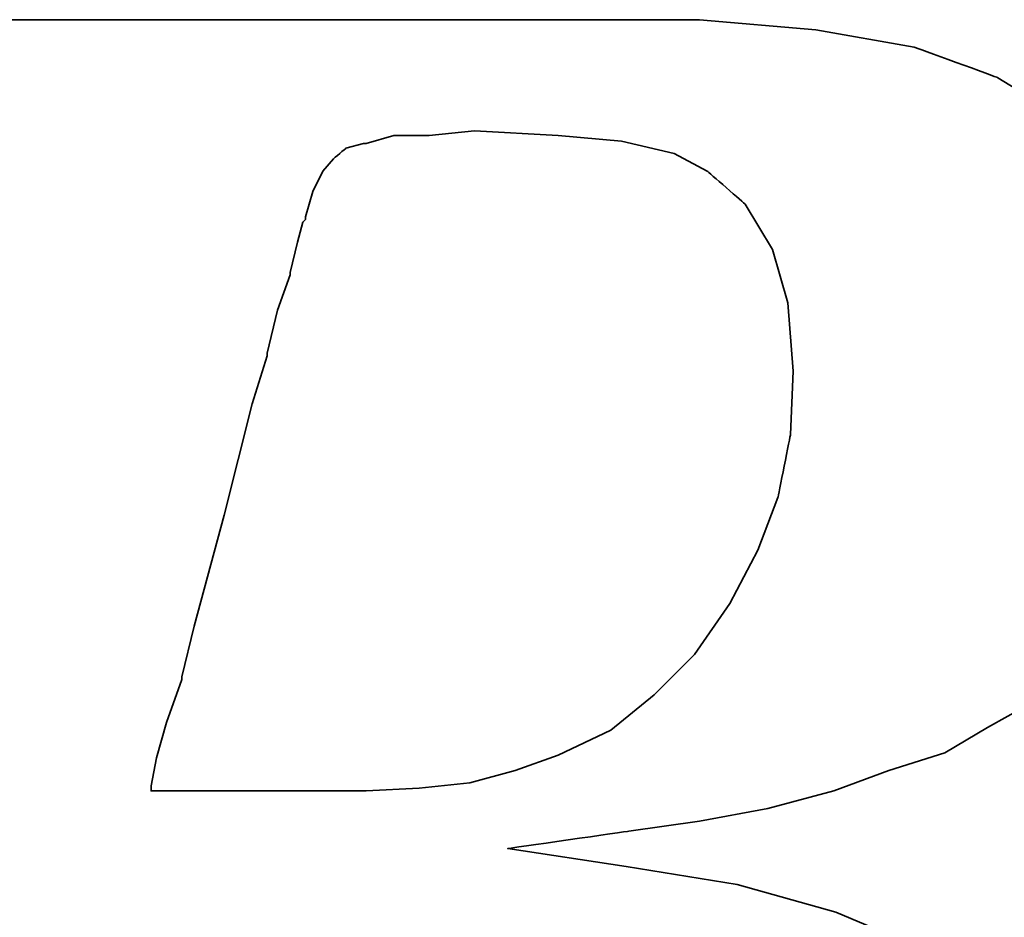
# Model space of a CAD drawing. Header units: millimetres. Extents: x -7 to 400, y 107 to 263.
# Tile 31 of 51: x 277.05 to 280.81, y 146.22 to 149.64. Entities that reach past the tile are written whole.
import ezdxf

# ---------------------------------------------------------------- set-up
doc = ezdxf.new("R2010")
doc.units = ezdxf.units.MM
doc.header["$LTSCALE"] = 0.15
doc.layers.add('DIM', color=4, linetype='CONTINUOUS')
doc.layers.add('layer 1', color=7, linetype='CONTINUOUS')

# ---------------------------------------------------------------- blocks, each defined once
blk = doc.blocks.new('TBI MOTION logo(完整正式版)')
at = {"layer": 'layer 1', "color": 22, "lineweight": 35}
for points, knots in [([(-64.65375, -6.86375), (-64.65375, -6.86375), (-64.84375, -7.29625), (-64.84375, -7.29625), (-64.84375, -7.29625), (-64.84375, -7.29625), (-64.86875, -7.34375), (-64.86875, -7.34375), (-64.86875, -7.34375), (-64.86875, -7.34375), (-64.86875, -7.36875), (-64.86875, -7.36875), (-64.86875, -7.36875), (-64.86875, -7.36875), (-65.15375, -7.65375), (-65.15375, -7.65375), (-65.15375, -7.65375), (-65.15375, -7.65375), (-65.17875, -7.65375), (-65.17875, -7.65375), (-65.17875, -7.65375), (-65.17875, -7.65375), (-65.20375, -7.67875), (-65.20375, -7.67875), (-65.20375, -7.67875), (-65.20375, -7.67875), (-65.58875, -7.87125), (-65.58875, -7.87125), (-65.58875, -7.87125), (-65.58875, -7.87125), (-65.63375, -7.87125), (-65.63375, -7.87125), (-65.63375, -7.87125), (-65.63375, -7.87125), (-65.65875, -7.89375), (-65.65875, -7.89375), (-65.65875, -7.89375), (-65.65875, -7.89375), (-66.09375, -7.94375), (-66.09375, -7.94375), (-66.09375, -7.94375), (-66.09375, -7.94375), (-66.11375, -7.94375), (-66.11375, -7.94375), (-66.11375, -7.94375), (-66.11375, -7.94375), (-66.16375, -7.94375), (-66.16375, -7.94375), (-66.16375, -7.94375), (-66.16375, -7.94375), (-66.30875, -7.94375), (-66.30875, -7.94375), (-66.30875, -7.94375), (-66.30875, -7.94375), (-66.69375, -7.94375), (-66.69375, -7.94375), (-66.69375, -7.94375), (-66.69375, -7.94375), (-67.07375, -7.94375), (-67.07375, -7.94375), (-67.07375, -7.94375), (-67.07375, -7.94375), (-67.12375, -7.94375), (-67.12375, -7.94375), (-67.12375, -7.94375), (-67.12375, -7.94375), (-67.12375, -7.96625), (-67.12375, -7.96625), (-67.12375, -7.96625), (-67.12375, -7.96625), (-67.14875, -7.99125), (-67.14875, -7.99125), (-67.14875, -7.99125), (-67.14875, -7.99125), (-67.24375, -8.34875), (-67.24375, -8.34875), (-67.24375, -8.34875), (-67.24375, -8.34875), (-67.31375, -8.68625), (-67.31375, -8.68625), (-67.31375, -8.68625), (-67.31375, -8.68625), (-67.26875, -8.68625), (-67.26875, -8.68625), (-67.26875, -8.68625), (-67.26875, -8.68625), (-67.07375, -8.68625), (-67.07375, -8.68625), (-67.07375, -8.68625), (-67.07375, -8.68625), (-66.54875, -8.68625), (-66.54875, -8.68625), (-66.54875, -8.68625), (-66.54875, -8.68625), (-65.82625, -8.68625), (-65.82625, -8.68625), (-65.82625, -8.68625), (-65.82625, -8.68625), (-65.01375, -8.68625), (-65.01375, -8.68625), (-65.01375, -8.68625), (-65.01375, -8.68625), (-64.05375, -8.68625), (-64.05375, -8.68625), (-64.05375, -8.68625), (-64.05375, -8.68625), (-62.08375, -8.68625), (-62.08375, -8.68625), (-62.08375, -8.68625), (-62.08375, -8.68625), (-60.06875, -8.68625), (-60.06875, -8.68625), (-60.06875, -8.68625), (-60.06875, -8.68625), (-59.10875, -8.68625), (-59.10875, -8.68625), (-59.10875, -8.68625), (-59.10875, -8.68625), (-58.29375, -8.68625), (-58.29375, -8.68625), (-58.29375, -8.68625), (-58.29375, -8.68625), (-57.57375, -8.68625), (-57.57375, -8.68625), (-57.57375, -8.68625), (-57.57375, -8.68625), (-57.04875, -8.68625), (-57.04875, -8.68625), (-57.04875, -8.68625), (-57.04875, -8.68625), (-56.85375, -8.68625), (-56.85375, -8.68625), (-56.85375, -8.68625), (-56.85375, -8.68625), (-56.70875, -8.68625), (-56.70875, -8.68625), (-56.70875, -8.68625), (-56.70875, -8.68625), (-56.61375, -8.68625), (-56.61375, -8.68625), (-56.61375, -8.68625), (-56.61375, -8.68625), (-56.56875, -8.68625), (-56.56875, -8.68625), (-56.56875, -8.68625), (-56.56875, -8.68625), (-55.65375, -8.63875), (-55.65375, -8.63875), (-55.65375, -8.63875), (-55.65375, -8.63875), (-54.76875, -8.51875), (-54.76875, -8.51875), (-54.76875, -8.51875), (-54.76875, -8.51875), (-53.90375, -8.30375), (-53.90375, -8.30375), (-53.90375, -8.30375), (-53.90375, -8.30375), (-53.08875, -8.03875), (-53.08875, -8.03875), (-53.08875, -8.03875), (-53.08875, -8.03875), (-52.34375, -7.65375), (-52.34375, -7.65375), (-52.34375, -7.65375), (-52.34375, -7.65375), (-51.69875, -7.29625), (-51.69875, -7.29625), (-51.69875, -7.29625), (-51.69875, -7.29625), (-51.21875, -6.91125), (-51.21875, -6.91125), (-51.21875, -6.91125), (-51.21875, -6.91125), (-50.83375, -6.50375), (-50.83375, -6.50375), (-50.83375, -6.50375), (-50.83375, -6.50375), (-50.44875, -5.94875), (-50.44875, -5.94875), (-50.44875, -5.94875), (-50.44875, -5.94875), (-50.13875, -5.30375), (-50.13875, -5.30375), (-50.13875, -5.30375), (-50.13875, -5.30375), (-49.99375, -4.65375), (-49.99375, -4.65375), (-49.99375, -4.65375), (-49.99375, -4.65375), (-49.92375, -3.98375), (-49.92375, -3.98375), (-49.92375, -3.98375), (-49.92375, -3.98375), (-49.99375, -3.19374), (-49.99375, -3.19374), (-49.99375, -3.19374), (-49.99375, -3.19374), (-50.23374, -2.44874), (-50.23374, -2.44874), (-50.23374, -2.44874), (-50.23374, -2.44874), (-50.59375, -1.87374), (-50.59375, -1.87374), (-50.59375, -1.87374), (-50.59375, -1.87374), (-51.09875, -1.31874), (-51.09875, -1.31874), (-51.09875, -1.31874), (-51.09875, -1.31874), (-51.74375, -0.81875), (-51.74375, -0.81875), (-51.74375, -0.81875), (-51.74375, -0.81875), (-52.53875, -0.48125), (-52.53875, -0.48125), (-52.53875, -0.48125), (-52.53875, -0.48125), (-53.47375, -0.21875), (-53.47375, -0.21875), (-53.47375, -0.21875), (-53.47375, -0.21875), (-54.52875, -0.04874), (-54.52875, -0.04874), (-54.52875, -0.04874), (-54.52875, -0.04874), (-55.65375, 0.12125), (-55.65375, 0.12125), (-55.65375, 0.12125), (-55.65375, 0.12125), (-54.50375, 0.28624), (-54.50375, 0.28624), (-54.50375, 0.28624), (-54.50375, 0.28624), (-53.83375, 0.38124), (-53.83375, 0.38124), (-53.83375, 0.38124), (-53.83375, 0.38124), (-53.18375, 0.50125), (-53.18375, 0.50125), (-53.18375, 0.50125), (-53.18375, 0.50125), (-52.55875, 0.66874), (-52.55875, 0.66874), (-52.55875, 0.66874), (-52.55875, 0.66874), (-52.03375, 0.86124), (-52.03375, 0.86124), (-52.03375, 0.86124), (-52.03375, 0.86124), (-51.50374, 1.03124), (-51.50374, 1.03124), (-51.50374, 1.03124), (-51.50374, 1.03124), (-51.09875, 1.27125), (-51.09875, 1.27125), (-51.09875, 1.27125), (-51.09875, 1.27125), (-50.71375, 1.48624), (-50.71375, 1.48624), (-50.71375, 1.48624), (-50.71375, 1.48624), (-50.37625, 1.77625), (-50.37625, 1.77625), (-50.37625, 1.77625), (-50.37625, 1.77625), (-49.82375, 2.37625), (-49.82375, 2.37625), (-49.82375, 2.37625), (-49.82375, 2.37625), (-49.41875, 2.99625), (-49.41875, 2.99625), (-49.41875, 2.99625), (-49.41875, 2.99625), (-49.22375, 3.76625), (-49.22375, 3.76625), (-49.22375, 3.76625), (-49.22375, 3.76625), (-49.15375, 4.50874), (-49.15375, 4.50874), (-49.15375, 4.50874), (-49.15375, 4.50874), (-49.20375, 5.25125), (-49.20375, 5.25125), (-49.20375, 5.25125), (-49.20375, 5.25125), (-49.41875, 5.92625), (-49.41875, 5.92625), (-49.41875, 5.92625), (-49.41875, 5.92625), (-49.77875, 6.47625), (-49.77875, 6.47625), (-49.77875, 6.47625), (-49.77875, 6.47625), (-50.33125, 7.02624), (-50.33125, 7.02624), (-50.33125, 7.02624), (-50.33125, 7.02624), (-51.00125, 7.43625), (-51.00125, 7.43625), (-51.00125, 7.43625), (-51.00125, 7.43625), (-51.79375, 7.72625), (-51.79375, 7.72625), (-51.79375, 7.72625), (-51.79375, 7.72625), (-52.72875, 7.89124), (-52.72875, 7.89124), (-52.72875, 7.89124), (-52.72875, 7.89124), (-53.83375, 7.98625), (-53.83375, 7.98625), (-53.83375, 7.98625), (-53.83375, 7.98625), (-53.92875, 7.98625), (-53.92875, 7.98625), (-53.92875, 7.98625), (-53.92875, 7.98625), (-54.26375, 7.98625), (-54.26375, 7.98625), (-54.26375, 7.98625), (-54.26375, 7.98625), (-54.74375, 7.98625), (-54.74375, 7.98625), (-54.74375, 7.98625), (-54.74375, 7.98625), (-55.36875, 7.98625), (-55.36875, 7.98625), (-55.36875, 7.98625), (-55.36875, 7.98625), (-56.13375, 7.98625), (-56.13375, 7.98625), (-56.13375, 7.98625), (-56.13375, 7.98625), (-56.94875, 7.98625), (-56.94875, 7.98625), (-56.94875, 7.98625), (-56.94875, 7.98625), (-58.77625, 7.98625), (-58.77625, 7.98625), (-58.77625, 7.98625), (-58.77625, 7.98625), (-60.59875, 7.98625), (-60.59875, 7.98625), (-60.59875, 7.98625), (-60.59875, 7.98625), (-61.41375, 7.98625), (-61.41375, 7.98625), (-61.41375, 7.98625), (-61.41375, 7.98625), (-62.17875, 7.98625), (-62.17875, 7.98625), (-62.17875, 7.98625), (-62.17875, 7.98625), (-62.80375, 7.98625), (-62.80375, 7.98625), (-62.80375, 7.98625), (-62.80375, 7.98625), (-63.30625, 7.98625), (-63.30625, 7.98625), (-63.30625, 7.98625), (-63.30625, 7.98625), (-63.57375, 7.98625), (-63.57375, 7.98625), (-63.57375, 7.98625), (-63.57375, 7.98625), (-63.57375, 7.96375), (-63.57375, 7.96375), (-63.57375, 7.96375), (-63.57375, 7.96375), (-63.59875, 7.94125), (-63.59875, 7.94125), (-63.59875, 7.94125), (-63.59875, 7.94125), (-63.69375, 7.55625), (-63.69375, 7.55625), (-63.69375, 7.55625), (-63.69375, 7.55625), (-63.76375, 7.24624), (-63.76375, 7.24624), (-63.76375, 7.24624), (-63.76375, 7.24624), (-63.23875, 7.24624), (-63.23875, 7.24624), (-63.23875, 7.24624), (-63.23875, 7.24624), (-62.75875, 7.24624), (-62.75875, 7.24624), (-62.75875, 7.24624), (-62.75875, 7.24624), (-62.61125, 7.24624), (-62.61125, 7.24624), (-62.61125, 7.24624), (-62.61125, 7.24624), (-62.56625, 7.24624), (-62.56625, 7.24624), (-62.56625, 7.24624), (-62.56625, 7.24624), (-62.22875, 7.24624), (-62.22875, 7.24624), (-62.22875, 7.24624), (-62.22875, 7.24624), (-62.20375, 7.24624), (-62.20375, 7.24624), (-62.20375, 7.24624), (-62.20375, 7.24624), (-62.17875, 7.21875), (-62.17875, 7.21875), (-62.17875, 7.21875), (-62.17875, 7.21875), (-61.96375, 7.17125), (-61.96375, 7.17125), (-61.96375, 7.17125), (-61.96375, 7.17125), (-61.72375, 7.12624), (-61.72375, 7.12624), (-61.72375, 7.12624), (-61.72375, 7.12624), (-61.70375, 7.12624), (-61.70375, 7.12624), (-61.70375, 7.12624), (-61.70375, 7.12624), (-61.55875, 7.07624), (-61.55875, 7.07624), (-61.55875, 7.07624), (-61.55875, 7.07624), (-61.50875, 7.07624), (-61.50875, 7.07624), (-61.50875, 7.07624), (-61.50875, 7.07624), (-61.48375, 7.02624), (-61.48375, 7.02624), (-61.48375, 7.02624), (-61.48375, 7.02624), (-61.31875, 6.83375), (-61.31875, 6.83375), (-61.31875, 6.83375), (-61.31875, 6.83375), (-61.29375, 6.81125), (-61.29375, 6.81125), (-61.29375, 6.81125), (-61.29375, 6.81125), (-61.29375, 6.78625), (-61.29375, 6.78625), (-61.29375, 6.78625), (-61.29375, 6.78625), (-61.19875, 6.50124), (-61.19875, 6.50124), (-61.19875, 6.50124), (-61.19875, 6.50124), (-61.17375, 6.45124), (-61.17375, 6.45124), (-61.17375, 6.45124), (-61.17375, 6.45124), (-61.19875, 6.40625), (-61.19875, 6.40625), (-61.19875, 6.40625), (-61.19875, 6.40625), (-61.26875, 5.99624), (-61.26875, 5.99624), (-61.26875, 5.99624), (-61.26875, 5.99624), (-61.26875, 5.85125), (-61.26875, 5.85125), (-61.26875, 5.85125), (-61.26875, 5.85125), (-61.26875, 5.82625), (-61.26875, 5.82625), (-61.26875, 5.82625), (-61.26875, 5.82625), (-61.29375, 5.80625), (-61.29375, 5.80625), (-61.29375, 5.80625), (-61.29375, 5.80625), (-61.34125, 5.66125), (-61.34125, 5.66125), (-61.34125, 5.66125), (-61.34125, 5.66125), (-61.41375, 5.44625), (-61.41375, 5.44625), (-61.41375, 5.44625), (-61.41375, 5.44625), (-61.48375, 5.15625), (-61.48375, 5.15625), (-61.48375, 5.15625), (-61.48375, 5.15625), (-61.58375, 4.82124), (-61.58375, 4.82124), (-61.58375, 4.82124), (-61.58375, 4.82124), (-61.79875, 4.00375), (-61.79875, 4.00375), (-61.79875, 4.00375), (-61.79875, 4.00375), (-62.05875, 2.99625), (-62.05875, 2.99625), (-62.05875, 2.99625), (-62.05875, 2.99625), (-62.34875, 1.91625), (-62.34875, 1.91625), (-62.34875, 1.91625), (-62.34875, 1.91625), (-62.97375, -0.41124), (-62.97375, -0.41124), (-62.97375, -0.41124), (-62.97375, -0.41124), (-63.59875, -2.75875), (-63.59875, -2.75875), (-63.59875, -2.75875), (-63.59875, -2.75875), (-63.88375, -3.86374), (-63.88375, -3.86374), (-63.88375, -3.86374), (-63.88375, -3.86374), (-64.14875, -4.82374), (-64.14875, -4.82374), (-64.14875, -4.82374), (-64.14875, -4.82374), (-64.36375, -5.64125), (-64.36375, -5.64125), (-64.36375, -5.64125), (-64.36375, -5.64125), (-64.43625, -5.97625), (-64.43625, -5.97625), (-64.43625, -5.97625), (-64.43625, -5.97625), (-64.50875, -6.28625), (-64.50875, -6.28625), (-64.50875, -6.28625), (-64.50875, -6.28625), (-64.50875, -6.30875), (-64.50875, -6.30875), (-64.50875, -6.30875), (-64.50875, -6.30875), (-64.57875, -6.50375), (-64.57875, -6.50375), (-64.57875, -6.50375), (-64.57875, -6.50375), (-64.62875, -6.69625), (-64.62875, -6.69625), (-64.62875, -6.69625), (-64.62875, -6.69625), (-64.62875, -6.76875), (-64.62875, -6.76875), (-64.62875, -6.76875), (-64.62875, -6.76875), (-64.62875, -6.81375), (-64.62875, -6.81375), (-64.62875, -6.81375), (-64.62875, -6.81375), (-64.62875, -6.83875), (-64.62875, -6.83875), (-64.62875, -6.83875), (-64.62875, -6.83875), (-64.65375, -6.86375), (-64.65375, -6.86375)], [0, 0, 0, 0, 0.0071942, 0.0071942, 0.0071942, 0.0071943, 0.0143885, 0.0143885, 0.0143885, 0.0143885, 0.0215827, 0.0215827, 0.0215827, 0.0215827, 0.028777, 0.028777, 0.028777, 0.028777, 0.0359712, 0.0359712, 0.0359712, 0.0359712, 0.0431655, 0.0431655, 0.0431655, 0.0431655, 0.0503597, 0.0503597, 0.0503597, 0.0503597, 0.057554, 0.057554, 0.057554, 0.057554, 0.0647482, 0.0647482, 0.0647482, 0.0647482, 0.0719424, 0.0719424, 0.0719424, 0.0719425, 0.0791367, 0.0791367, 0.0791367, 0.0791367, 0.0863309, 0.0863309, 0.0863309, 0.0863309, 0.0935252, 0.0935252, 0.0935252, 0.0935252, 0.1007194, 0.1007194, 0.1007194, 0.1007194, 0.1079137, 0.1079137, 0.1079137, 0.1079137, 0.1151079, 0.1151079, 0.1151079, 0.1151079, 0.1223022, 0.1223022, 0.1223022, 0.1223022, 0.1294964, 0.1294964, 0.1294964, 0.1294964, 0.1366906, 0.1366906, 0.1366906, 0.1366907, 0.1438849, 0.1438849, 0.1438849, 0.1438849, 0.1510791, 0.1510791, 0.1510791, 0.1510791, 0.1582734, 0.1582734, 0.1582734, 0.1582734, 0.1654676, 0.1654676, 0.1654676, 0.1654676, 0.1726619, 0.1726619, 0.1726619, 0.1726619, 0.1798561, 0.1798561, 0.1798561, 0.1798561, 0.1870504, 0.1870504, 0.1870504, 0.1870504, 0.1942446, 0.1942446, 0.1942446, 0.1942446, 0.2014388, 0.2014388, 0.2014388, 0.2014389, 0.2086331, 0.2086331, 0.2086331, 0.2086331, 0.2158273, 0.2158273, 0.2158273, 0.2158273, 0.2230216, 0.2230216, 0.2230216, 0.2230216, 0.2302158, 0.2302158, 0.2302158, 0.2302158, 0.2374101, 0.2374101, 0.2374101, 0.2374101, 0.2446043, 0.2446043, 0.2446043, 0.2446043, 0.2517986, 0.2517986, 0.2517986, 0.2517986, 0.2589928, 0.2589928, 0.2589928, 0.2589928, 0.2661871, 0.2661871, 0.2661871, 0.2661871, 0.2733813, 0.2733813, 0.2733813, 0.2733813, 0.2805755, 0.2805755, 0.2805755, 0.2805755, 0.2877698, 0.2877698, 0.2877698, 0.2877698, 0.294964, 0.294964, 0.294964, 0.294964, 0.3021583, 0.3021583, 0.3021583, 0.3021583, 0.3093525, 0.3093525, 0.3093525, 0.3093525, 0.3165468, 0.3165468, 0.3165468, 0.3165468, 0.323741, 0.323741, 0.323741, 0.323741, 0.3309353, 0.3309353, 0.3309353, 0.3309353, 0.3381295, 0.3381295, 0.3381295, 0.3381295, 0.3453237, 0.3453237, 0.3453237, 0.3453238, 0.352518, 0.352518, 0.352518, 0.352518, 0.3597122, 0.3597122, 0.3597122, 0.3597122, 0.3669065, 0.3669065, 0.3669065, 0.3669065, 0.3741007, 0.3741007, 0.3741007, 0.3741007, 0.381295, 0.381295, 0.381295, 0.381295, 0.3884892, 0.3884892, 0.3884892, 0.3884892, 0.3956835, 0.3956835, 0.3956835, 0.3956835, 0.4028777, 0.4028777, 0.4028777, 0.4028777, 0.4100719, 0.4100719, 0.4100719, 0.410072, 0.4172662, 0.4172662, 0.4172662, 0.4172662, 0.4244604, 0.4244604, 0.4244604, 0.4244604, 0.4316547, 0.4316547, 0.4316547, 0.4316547, 0.4388489, 0.4388489, 0.4388489, 0.4388489, 0.4460432, 0.4460432, 0.4460432, 0.4460432, 0.4532374, 0.4532374, 0.4532374, 0.4532374, 0.4604317, 0.4604317, 0.4604317, 0.4604317, 0.4676259, 0.4676259, 0.4676259, 0.4676259, 0.4748201, 0.4748201, 0.4748201, 0.4748202, 0.4820144, 0.4820144, 0.4820144, 0.4820144, 0.4892086, 0.4892086, 0.4892086, 0.4892086, 0.4964029, 0.4964029, 0.4964029, 0.4964029, 0.5035971, 0.5035971, 0.5035971, 0.5035971, 0.5107914, 0.5107914, 0.5107914, 0.5107914, 0.5179856, 0.5179856, 0.5179856, 0.5179856, 0.5251799, 0.5251799, 0.5251799, 0.5251799, 0.5323741, 0.5323741, 0.5323741, 0.5323741, 0.5395683, 0.5395683, 0.5395683, 0.5395684, 0.5467626, 0.5467626, 0.5467626, 0.5467626, 0.5539568, 0.5539568, 0.5539568, 0.5539568, 0.5611511, 0.5611511, 0.5611511, 0.5611511, 0.5683453, 0.5683453, 0.5683453, 0.5683453, 0.5755396, 0.5755396, 0.5755396, 0.5755396, 0.5827338, 0.5827338, 0.5827338, 0.5827338, 0.5899281, 0.5899281, 0.5899281, 0.5899281, 0.5971223, 0.5971223, 0.5971223, 0.5971223, 0.6043165, 0.6043165, 0.6043165, 0.6043166, 0.6115108, 0.6115108, 0.6115108, 0.6115108, 0.618705, 0.618705, 0.618705, 0.618705, 0.6258993, 0.6258993, 0.6258993, 0.6258993, 0.6330935, 0.6330935, 0.6330935, 0.6330935, 0.6402878, 0.6402878, 0.6402878, 0.6402878, 0.647482, 0.647482, 0.647482, 0.647482, 0.6546763, 0.6546763, 0.6546763, 0.6546763, 0.6618705, 0.6618705, 0.6618705, 0.6618705, 0.6690647, 0.6690647, 0.6690647, 0.6690648, 0.676259, 0.676259, 0.676259, 0.676259, 0.6834532, 0.6834532, 0.6834532, 0.6834532, 0.6906475, 0.6906475, 0.6906475, 0.6906475, 0.6978417, 0.6978417, 0.6978417, 0.6978417, 0.705036, 0.705036, 0.705036, 0.705036, 0.7122302, 0.7122302, 0.7122302, 0.7122302, 0.7194245, 0.7194245, 0.7194245, 0.7194245, 0.7266187, 0.7266187, 0.7266187, 0.7266187, 0.7338129, 0.7338129, 0.7338129, 0.733813, 0.7410072, 0.7410072, 0.7410072, 0.7410072, 0.7482014, 0.7482014, 0.7482014, 0.7482014, 0.7553957, 0.7553957, 0.7553957, 0.7553957, 0.7625899, 0.7625899, 0.7625899, 0.7625899, 0.7697842, 0.7697842, 0.7697842, 0.7697842, 0.7769784, 0.7769784, 0.7769784, 0.7769784, 0.7841727, 0.7841727, 0.7841727, 0.7841727, 0.7913669, 0.7913669, 0.7913669, 0.7913669, 0.7985612, 0.7985612, 0.7985612, 0.7985612, 0.8057554, 0.8057554, 0.8057554, 0.8057554, 0.8129496, 0.8129496, 0.8129496, 0.8129497, 0.8201439, 0.8201439, 0.8201439, 0.8201439, 0.8273381, 0.8273381, 0.8273381, 0.8273381, 0.8345324, 0.8345324, 0.8345324, 0.8345324, 0.8417266, 0.8417266, 0.8417266, 0.8417266, 0.8489209, 0.8489209, 0.8489209, 0.8489209, 0.8561151, 0.8561151, 0.8561151, 0.8561151, 0.8633094, 0.8633094, 0.8633094, 0.8633094, 0.8705036, 0.8705036, 0.8705036, 0.8705036, 0.8776978, 0.8776978, 0.8776978, 0.8776979, 0.8848921, 0.8848921, 0.8848921, 0.8848921, 0.8920863, 0.8920863, 0.8920863, 0.8920863, 0.8992806, 0.8992806, 0.8992806, 0.8992806, 0.9064748, 0.9064748, 0.9064748, 0.9064748, 0.9136691, 0.9136691, 0.9136691, 0.9136691, 0.9208633, 0.9208633, 0.9208633, 0.9208633, 0.9280576, 0.9280576, 0.9280576, 0.9280576, 0.9352518, 0.9352518, 0.9352518, 0.9352518, 0.942446, 0.942446, 0.942446, 0.9424461, 0.9496403, 0.9496403, 0.9496403, 0.9496403, 0.9568345, 0.9568345, 0.9568345, 0.9568345, 0.9640288, 0.9640288, 0.9640288, 0.9640288, 0.971223, 0.971223, 0.971223, 0.971223, 0.9784173, 0.9784173, 0.9784173, 0.9784173, 0.9856115, 0.9856115, 0.9856115, 0.9856115, 0.9928058, 0.9928058, 0.9928058, 0.9928058, 1, 1, 1, 1]), ([(-57.50375, 6.35625), (-57.50375, 6.35625), (-57.57375, 6.11625), (-57.57375, 6.11625), (-57.57375, 6.11625), (-57.57375, 6.11625), (-57.57375, 6.09125), (-57.57375, 6.09125), (-57.57375, 6.09125), (-57.57375, 6.09125), (-57.59875, 6.06625), (-57.59875, 6.06625), (-57.59875, 6.06625), (-57.59875, 6.06625), (-57.64875, 5.87625), (-57.64875, 5.87625), (-57.64875, 5.87625), (-57.64875, 5.87625), (-57.71875, 5.58875), (-57.71875, 5.58875), (-57.71875, 5.58875), (-57.71875, 5.58875), (-57.71875, 5.56625), (-57.71875, 5.56625), (-57.71875, 5.56625), (-57.71875, 5.56625), (-57.83875, 5.23125), (-57.83875, 5.23125), (-57.83875, 5.23125), (-57.83875, 5.23125), (-57.93625, 4.82124), (-57.93625, 4.82124), (-57.93625, 4.82124), (-57.93625, 4.82124), (-57.93625, 4.79624), (-57.93625, 4.79624), (-57.93625, 4.79624), (-57.93625, 4.79624), (-58.07875, 4.34125), (-58.07875, 4.34125), (-58.07875, 4.34125), (-58.07875, 4.34125), (-58.34375, 3.28625), (-58.34375, 3.28625), (-58.34375, 3.28625), (-58.34375, 3.28625), (-58.62875, 2.23124), (-58.62875, 2.23124), (-58.62875, 2.23124), (-58.62875, 2.23124), (-58.74875, 1.75125), (-58.74875, 1.75125), (-58.74875, 1.75125), (-58.74875, 1.75125), (-58.74875, 1.72625), (-58.74875, 1.72625), (-58.74875, 1.72625), (-58.74875, 1.72625), (-58.89375, 1.31625), (-58.89375, 1.31625), (-58.89375, 1.31625), (-58.89375, 1.31625), (-58.98875, 0.98124), (-58.98875, 0.98124), (-58.98875, 0.98124), (-58.98875, 0.98124), (-59.03875, 0.71625), (-59.03875, 0.71625), (-59.03875, 0.71625), (-59.03875, 0.71625), (-59.03875, 0.66874), (-59.03875, 0.66874), (-59.03875, 0.66874), (-59.03875, 0.66874), (-58.91875, 0.66874), (-58.91875, 0.66874), (-58.91875, 0.66874), (-58.91875, 0.66874), (-58.53375, 0.66874), (-58.53375, 0.66874), (-58.53375, 0.66874), (-58.53375, 0.66874), (-58.10375, 0.66874), (-58.10375, 0.66874), (-58.10375, 0.66874), (-58.10375, 0.66874), (-57.66875, 0.66874), (-57.66875, 0.66874), (-57.66875, 0.66874), (-57.66875, 0.66874), (-57.33375, 0.66874), (-57.33375, 0.66874), (-57.33375, 0.66874), (-57.33375, 0.66874), (-57.09375, 0.66874), (-57.09375, 0.66874), (-57.09375, 0.66874), (-57.09375, 0.66874), (-56.99875, 0.66874), (-56.99875, 0.66874), (-56.99875, 0.66874), (-56.99875, 0.66874), (-56.49375, 0.69374), (-56.49375, 0.69374), (-56.49375, 0.69374), (-56.49375, 0.69374), (-56.01375, 0.74374), (-56.01375, 0.74374), (-56.01375, 0.74374), (-56.01375, 0.74374), (-55.58375, 0.86124), (-55.58375, 0.86124), (-55.58375, 0.86124), (-55.58375, 0.86124), (-55.17375, 1.00624), (-55.17375, 1.00624), (-55.17375, 1.00624), (-55.17375, 1.00624), (-54.67375, 1.24625), (-54.67375, 1.24625), (-54.67375, 1.24625), (-54.67375, 1.24625), (-54.26375, 1.58124), (-54.26375, 1.58124), (-54.26375, 1.58124), (-54.26375, 1.58124), (-53.87875, 1.96374), (-53.87875, 1.96374), (-53.87875, 1.96374), (-53.87875, 1.96374), (-53.54375, 2.44625), (-53.54375, 2.44625), (-53.54375, 2.44625), (-53.54375, 2.44625), (-53.27875, 2.95125), (-53.27875, 2.95125), (-53.27875, 2.95125), (-53.27875, 2.95125), (-53.08875, 3.45124), (-53.08875, 3.45124), (-53.08875, 3.45124), (-53.08875, 3.45124), (-52.96875, 4.05124), (-52.96875, 4.05124), (-52.96875, 4.05124), (-52.96875, 4.05124), (-52.94375, 4.65125), (-52.94375, 4.65125), (-52.94375, 4.65125), (-52.94375, 4.65125), (-52.99375, 5.30125), (-52.99375, 5.30125), (-52.99375, 5.30125), (-52.99375, 5.30125), (-53.13875, 5.80625), (-53.13875, 5.80625), (-53.13875, 5.80625), (-53.13875, 5.80625), (-53.39875, 6.23625), (-53.39875, 6.23625), (-53.39875, 6.23625), (-53.39875, 6.23625), (-53.75875, 6.54875), (-53.75875, 6.54875), (-53.75875, 6.54875), (-53.75875, 6.54875), (-54.07375, 6.71625), (-54.07375, 6.71625), (-54.07375, 6.71625), (-54.07375, 6.71625), (-54.57375, 6.83375), (-54.57375, 6.83375), (-54.57375, 6.83375), (-54.57375, 6.83375), (-55.17375, 6.88625), (-55.17375, 6.88625), (-55.17375, 6.88625), (-55.17375, 6.88625), (-55.96875, 6.93125), (-55.96875, 6.93125), (-55.96875, 6.93125), (-55.96875, 6.93125), (-56.39875, 6.88625), (-56.39875, 6.88625), (-56.39875, 6.88625), (-56.39875, 6.88625), (-56.42125, 6.88625), (-56.42125, 6.88625), (-56.42125, 6.88625), (-56.42125, 6.88625), (-56.73375, 6.88625), (-56.73375, 6.88625), (-56.73375, 6.88625), (-56.73375, 6.88625), (-56.99875, 6.81125), (-56.99875, 6.81125), (-56.99875, 6.81125), (-56.99875, 6.81125), (-57.02375, 6.81125), (-57.02375, 6.81125), (-57.02375, 6.81125), (-57.02375, 6.81125), (-57.18875, 6.76625), (-57.18875, 6.76625), (-57.18875, 6.76625), (-57.18875, 6.76625), (-57.30875, 6.66625), (-57.30875, 6.66625), (-57.30875, 6.66625), (-57.30875, 6.66625), (-57.40875, 6.54875), (-57.40875, 6.54875), (-57.40875, 6.54875), (-57.40875, 6.54875), (-57.50375, 6.35625), (-57.50375, 6.35625)], [0, 0, 0, 0, 0.0185185, 0.0185185, 0.0185185, 0.0185185, 0.037037, 0.037037, 0.037037, 0.037037, 0.0555556, 0.0555556, 0.0555556, 0.0555556, 0.0740741, 0.0740741, 0.0740741, 0.0740741, 0.0925926, 0.0925926, 0.0925926, 0.0925926, 0.1111111, 0.1111111, 0.1111111, 0.1111111, 0.1296296, 0.1296296, 0.1296296, 0.1296296, 0.1481481, 0.1481481, 0.1481481, 0.1481482, 0.1666667, 0.1666667, 0.1666667, 0.1666667, 0.1851852, 0.1851852, 0.1851852, 0.1851852, 0.2037037, 0.2037037, 0.2037037, 0.2037037, 0.2222222, 0.2222222, 0.2222222, 0.2222222, 0.2407407, 0.2407407, 0.2407407, 0.2407408, 0.2592593, 0.2592593, 0.2592593, 0.2592593, 0.2777778, 0.2777778, 0.2777778, 0.2777778, 0.2962963, 0.2962963, 0.2962963, 0.2962963, 0.3148148, 0.3148148, 0.3148148, 0.3148148, 0.3333333, 0.3333333, 0.3333333, 0.3333333, 0.3518519, 0.3518519, 0.3518519, 0.3518519, 0.3703704, 0.3703704, 0.3703704, 0.3703704, 0.3888889, 0.3888889, 0.3888889, 0.3888889, 0.4074074, 0.4074074, 0.4074074, 0.4074074, 0.4259259, 0.4259259, 0.4259259, 0.4259259, 0.4444444, 0.4444444, 0.4444444, 0.4444445, 0.462963, 0.462963, 0.462963, 0.462963, 0.4814815, 0.4814815, 0.4814815, 0.4814815, 0.5, 0.5, 0.5, 0.5, 0.5185185, 0.5185185, 0.5185185, 0.5185185, 0.537037, 0.537037, 0.537037, 0.537037, 0.5555556, 0.5555556, 0.5555556, 0.5555556, 0.5740741, 0.5740741, 0.5740741, 0.5740741, 0.5925926, 0.5925926, 0.5925926, 0.5925926, 0.6111111, 0.6111111, 0.6111111, 0.6111111, 0.6296296, 0.6296296, 0.6296296, 0.6296296, 0.6481481, 0.6481481, 0.6481481, 0.6481482, 0.6666667, 0.6666667, 0.6666667, 0.6666667, 0.6851852, 0.6851852, 0.6851852, 0.6851852, 0.7037037, 0.7037037, 0.7037037, 0.7037037, 0.7222222, 0.7222222, 0.7222222, 0.7222222, 0.7407407, 0.7407407, 0.7407407, 0.7407408, 0.7592593, 0.7592593, 0.7592593, 0.7592593, 0.7777778, 0.7777778, 0.7777778, 0.7777778, 0.7962963, 0.7962963, 0.7962963, 0.7962963, 0.8148148, 0.8148148, 0.8148148, 0.8148148, 0.8333333, 0.8333333, 0.8333333, 0.8333333, 0.8518519, 0.8518519, 0.8518519, 0.8518519, 0.8703704, 0.8703704, 0.8703704, 0.8703704, 0.8888889, 0.8888889, 0.8888889, 0.8888889, 0.9074074, 0.9074074, 0.9074074, 0.9074074, 0.9259259, 0.9259259, 0.9259259, 0.9259259, 0.9444444, 0.9444444, 0.9444444, 0.9444445, 0.962963, 0.962963, 0.962963, 0.962963, 0.9814815, 0.9814815, 0.9814815, 0.9814815, 1, 1, 1, 1])]:
    blk.add_open_spline(points, degree=3, knots=knots, dxfattribs=at)

msp = doc.modelspace()

# ---------------------------------------------------------------- block references
at = {"layer": 'DIM', "color": 7, "xscale": 0.4013856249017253, "yscale": 0.4013856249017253, "zscale": 0.4013856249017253}
msp.add_blockref('TBI MOTION logo(完整正式版)', (301.2513, 146.4333), dxfattribs=at)

doc.saveas('drawing.dxf')
